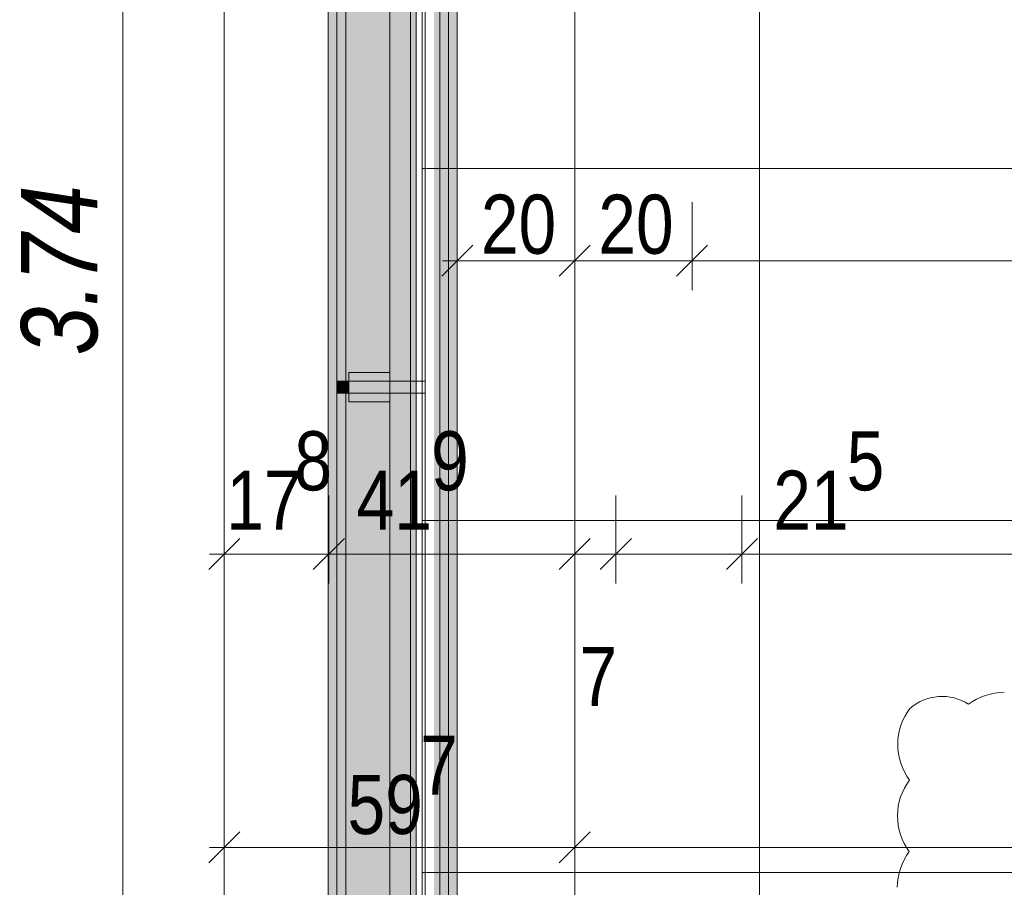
# Model space of a CAD drawing. Extents: x -420 to 300, y 62 to 1112.
# Tile 214 of 256: x -321 to -288, y 716 to 746. Entities that reach past the tile are written whole.
import ezdxf
from ezdxf.lldxf.tags import DXFTag

# ---------------------------------------------------------------- set-up
doc = ezdxf.new("R2010")
doc.units = 0
doc.layers.get('0').update_dxf_attribs({"lineweight": 13})
for name, color, linetype, lineweight, true_color in [('00_E_ST_Handlaufleuchte_Bem', 7, 'Continuous', 5, 0x7d7d00), ('00_E_ST_Handlaufleuchte–Handlauf-Position', 7, 'Continuous', 5, 0x0000b2), ('30 -33 Aussenwände- 7 Fassade_ Elemente', 7, 'Continuous', 9, 0x00aacc), ('30 -34 Innenwände- 6 Elemente', 7, 'Continuous', 9, 0xff6633), ('30 -36 Dächer- 3 Dachbeläge', 7, 'Continuous', 15, 0x9999ff), ('30 -36 Dächer- 4 Dachbekleidungen', 7, 'Continuous', 9, 0xccccff), ('60- 61 allgemeine Ausstattung- 4 Terrassen', 9, 'Continuous', 9, 0x808080), ('70 -76 Bemaßung- 2 Allgemein', 9, 'Continuous', 5, 0x808080), ('70 -77 Revision- 2 Wolken', 7, 'Continuous', 18, 0x944cff)]:
    doc.layers.add(name, color=color, linetype=linetype, lineweight=lineweight, true_color=true_color)
doc.layers.add('70 -71 Achsen- 1 Gebäudeachsen', color=7, linetype='STRICHPUNKT2-A06CPUWML0', lineweight=18)
doc.styles.get("Standard").update_dxf_attribs({"font": 'ARIALN.TTF'})
tags = doc.linetypes.add('STRICHPUNKT2-A06CPUWML0', pattern=[12.7, 6.35, -3.175, 0, -3.175]).pattern_tags.tags
tags[10:11] = [DXFTag(74, 4), DXFTag(75, 0), DXFTag(340, '0'), DXFTag(46, 0.0), DXFTag(50, 0.0), DXFTag(44, 0.0), DXFTag(45, 0.0)]
tags[8:9] = [DXFTag(74, 4), DXFTag(75, 0), DXFTag(340, '0'), DXFTag(46, 0.0), DXFTag(50, 0.0), DXFTag(44, 0.0), DXFTag(45, 0.0)]
tags[6:7] = [DXFTag(74, 4), DXFTag(75, 0), DXFTag(340, '0'), DXFTag(46, 0.0), DXFTag(50, 0.0), DXFTag(44, 0.0), DXFTag(45, 0.0)]
tags[4:5] = [DXFTag(74, 4), DXFTag(75, 0), DXFTag(340, '0'), DXFTag(46, 0.0), DXFTag(50, 0.0), DXFTag(44, 0.0), DXFTag(45, 0.0)]

# ---------------------------------------------------------------- blocks, each defined once
blk = doc.blocks.new('Referenz-A06CPUWNL0', base_point=(-395.238, 76.953))
at = {"layer": '30 -33 Aussenwände- 7 Fassade_ Elemente', "color": 0, "linetype": 'Continuous', "ltscale": 0.13}
for p, q in [((-314.238, 610.853), (-314.238, 773.053)), ((-314.238, 610.853), (-314.238, 773.053)), ((-310.698, 773.053), (-310.698, 610.853)), ((-310.098, 773.053), (-310.098, 610.853)), ((-310.098, 376.653), (-310.098, 766.653))]:
    blk.add_line(p, q, dxfattribs=at)
at = {"layer": '30 -34 Innenwände- 6 Elemente', "color": 0, "linetype": 'Continuous', "ltscale": 0.13}
for p, q in [((-310.098, 766.653), (-310.098, 376.653)), ((-307.898, 378.853), (-307.898, 766.653)), ((-306.898, 766.653), (-306.898, 379.853)), ((-306.298, 380.453), (-306.298, 766.653))]:
    blk.add_line(p, q, dxfattribs=at)
at = {"layer": '30 -36 Dächer- 3 Dachbeläge', "color": 0, "linetype": 'Continuous', "ltscale": 0.15}
for p, q in [((-310.698, 766.053), (-310.698, 376.053)), ((-307.698, 379.053), (-307.698, 766.053))]:
    blk.add_line(p, q, dxfattribs=at)
at = {"layer": '30 -36 Dächer- 3 Dachbeläge', "color": 0, "lineweight": 9}
for p, q in [((-310.398, 733.403), (-309.998, 733.403)), ((-309.998, 733.403), (-309.998, 733.003)), ((-309.998, 733.003), (-310.398, 733.003))]:
    blk.add_line(p, q, dxfattribs=at)
at = {"layer": '30 -36 Dächer- 3 Dachbeläge', "color": 0, "lineweight": 0}
for points in [[(-310.698, 376.053), (-310.698, 766.053), (-307.698, 376.053)], [(-307.698, 379.053), (-310.698, 766.053), (-307.698, 766.053)], [(-307.698, 376.053), (-310.698, 766.053), (-307.698, 379.053)], [(-309.998, 733.003), (-309.998, 733.403), (-310.398, 733.003)], [(-310.398, 733.003), (-309.998, 733.403), (-310.398, 733.403)]]:
    blk.add_solid(points, dxfattribs=at)
at = {"layer": '30 -36 Dächer- 4 Dachbekleidungen', "color": 0, "linetype": 'Continuous', "ltscale": 0.13}
for p, q in [((-310.398, 766.053), (-310.398, 376.353)), ((-308.598, 378.153), (-308.598, 766.053)), ((-307.398, 766.053), (-307.398, 379.353)), ((-306.598, 380.153), (-306.598, 766.053)), ((-308.598, 733.703), (-309.998, 733.703)), ((-309.998, 733.703), (-309.998, 733.403)), ((-308.598, 733.403), (-309.998, 733.403)), ((-309.998, 733.403), (-309.998, 733.003)), ((-308.598, 733.403), (-307.398, 733.403)), ((-307.398, 733.403), (-307.398, 733.003)), ((-309.998, 733.003), (-308.598, 733.003)), ((-309.998, 732.703), (-309.998, 733.003)), ((-307.398, 733.003), (-308.598, 733.003)), ((-308.598, 732.703), (-309.998, 732.703))]:
    blk.add_line(p, q, dxfattribs=at)
at = {"layer": '60- 61 allgemeine Ausstattung- 4 Terrassen', "color": 0}
for p, q in [((-307.498, 379.253), (-307.498, 766.053)), ((-295.998, 379.253), (-295.998, 766.053)), ((-307.498, 740.653), (3.502, 740.653)), ((-307.498, 728.653), (3.502, 728.653)), ((-307.498, 716.653), (3.502, 716.653))]:
    blk.add_line(p, q, dxfattribs=at)
at = {"layer": '70 -71 Achsen- 1 Gebäudeachsen', "color": 0, "linetype": 'STRICHPUNKT2-A06CPUWML0', "ltscale": 0.18}
blk.add_line((-302.298, 1084.393), (-302.298, 84.953), dxfattribs=at)
at = {"layer": '70 -76 Bemaßung- 2 Allgemein', "color": 0, "linetype": 'Continuous', "ltscale": 0.13}
for p, q in [((-306.298, 739.513), (-306.298, 736.513)), ((-302.298, 739.513), (-302.298, 736.513)), ((-302.298, 739.513), (-302.298, 736.513)), ((-298.298, 739.513), (-298.298, 736.513)), ((-298.298, 739.513), (-298.298, 736.513)), ((-306.828, 736.983), (-305.767, 738.044)), ((-301.767, 738.044), (-302.828, 736.983)), ((-302.828, 736.983), (-301.767, 738.044)), ((-297.767, 738.044), (-298.828, 736.983)), ((-298.828, 736.983), (-297.767, 738.044)), ((-306.798, 737.513), (-305.237, 737.513)), ((-303.358, 737.513), (-305.237, 737.513)), ((-301.798, 737.513), (-303.358, 737.513)), ((-302.798, 737.513), (-301.237, 737.513)), ((-299.358, 737.513), (-301.237, 737.513)), ((-297.798, 737.513), (-299.358, 737.513)), ((-298.798, 737.513), (-297.237, 737.513)), ((-155.358, 737.513), (-297.237, 737.513)), ((-314.238, 729.513), (-314.238, 726.513)), ((-310.678, 729.513), (-310.678, 726.513)), ((-310.678, 729.513), (-310.678, 726.513)), ((-300.898, 729.513), (-300.898, 726.513)), ((-300.898, 729.513), (-300.898, 726.513)), ((-296.598, 729.513), (-296.598, 726.513)), ((-296.598, 729.513), (-296.598, 726.513)), ((-302.298, 727.573), (-302.298, 728.513)), ((-314.768, 726.983), (-313.707, 728.044)), ((-310.147, 728.044), (-311.208, 726.983)), ((-311.208, 726.983), (-310.147, 728.044)), ((-301.767, 728.044), (-302.828, 726.983)), ((-301.767, 728.044), (-302.828, 726.983)), ((-301.428, 726.983), (-300.367, 728.044)), ((-300.367, 728.044), (-301.428, 726.983)), ((-297.128, 726.983), (-296.067, 728.044)), ((-297.128, 726.983), (-296.067, 728.044)), ((-314.738, 727.513), (-313.177, 727.513)), ((-311.738, 727.513), (-313.177, 727.513)), ((-310.178, 727.513), (-311.738, 727.513)), ((-311.178, 727.513), (-309.617, 727.513)), ((-303.358, 727.513), (-309.617, 727.513)), ((-303.358, 727.513), (-304.419, 727.513)), ((-301.798, 727.513), (-303.358, 727.513)), ((-301.798, 727.513), (-303.358, 727.513)), ((-301.958, 727.513), (-303.019, 727.513)), ((-300.898, 727.513), (-302.298, 727.513)), ((-302.298, 727.453), (-302.298, 726.513)), ((-300.398, 727.513), (-301.958, 727.513)), ((-301.398, 727.513), (-299.837, 727.513)), ((-296.598, 727.513), (-300.898, 727.513)), ((-299.837, 727.513), (-298.777, 727.513)), ((-297.098, 727.513), (-295.537, 727.513)), ((-297.098, 727.513), (-295.537, 727.513)), ((-295.537, 727.513), (-294.477, 727.513)), ((-250.791, 727.513), (-295.537, 727.513)), ((-314.238, 719.513), (-314.238, 716.513)), ((-302.298, 719.513), (-302.298, 716.513)), ((-302.298, 719.513), (-302.298, 716.513)), ((-314.768, 716.983), (-313.707, 718.044)), ((-301.767, 718.044), (-302.828, 716.983)), ((-302.828, 716.983), (-301.767, 718.044)), ((-314.738, 717.513), (-313.177, 717.513)), ((-303.358, 717.513), (-313.177, 717.513)), ((-301.798, 717.513), (-303.358, 717.513)), ((-302.798, 717.513), (-301.237, 717.513)), ((0.642, 717.513), (-301.237, 717.513))]:
    blk.add_line(p, q, dxfattribs=at)
at = {"layer": '70 -77 Revision- 2 Wolken', "color": 0, "linetype": 'Continuous', "ltscale": 0.18}
for centre, major_axis in [((-287.659, 720.769), (0, 2.032)), ((-289.78, 720.987), (-0.123, 1.667)), ((-289.78, 720.987), (0.902, 1.407)), ((-289.257, 721.022), (-1.621, 1.225)), ((-289.257, 721.022), (-2.032, 0.007)), ((-289.266, 718.584), (-1.621, 1.225)), ((-289.266, 718.584), (-2.032, 0.007)), ((-289.275, 716.145), (-1.621, 1.225))]:
    blk.add_ellipse(centre, major_axis=major_axis, ratio=1, start_param=0, end_param=0.643501, dxfattribs=at)
at = {"layer": '70 -76 Bemaßung- 2 Allgemein', "color": 0, "linetype": 'Continuous', "ltscale": 0.13, "char_height": 2.01377, "attachment_point": 1}
for s, insert in [('{\\fArial Narrow;20}', (-305.494, 739.764)), ('{\\fArial Narrow;20}', (-301.494, 739.764)), ('{\\fArial Narrow;8}', (-311.849, 731.698)), ('{\\fArial Narrow;9}', (-307.19, 731.698)), ('{\\fArial Narrow;5}', (-293.03, 731.698)), ('{\\fArial Narrow;17}', (-314.169, 730.356)), ('{\\fArial Narrow;41}', (-309.732, 730.356)), ('{\\fArial Narrow;21}', (-295.531, 730.356)), ('{\\fArial Narrow;7}', (-302.132, 724.35)), ('{\\fArial Narrow;7}', (-307.566, 721.325)), ('{\\fArial Narrow;59}', (-310.039, 719.983))]:
    blk.add_mtext(s, dxfattribs=dict(at, insert=insert))
blk = doc.blocks.new('Maß-A06CPUZJL0', base_point=(-321.164, 698.805))
at = {"color": 0, "linetype": 'ByBlock', "lineweight": -2, "ltscale": 0.13}
blk.add_line((-317.698, 699.653), (-317.698, 774.453), dxfattribs=at)
at = {"color": 0, "linetype": 'ByBlock', "lineweight": -2, "ltscale": 0.13, "insert": (-321.164, 734.29), "char_height": 2.6, "attachment_point": 1, "rotation": 90}
blk.add_mtext('{\\fArial Narrow|b0|i1;3.74}', dxfattribs=at)
blk = doc.blocks.new('Polygon-A06CPUZPL0', base_point=(-307.098, 260.853))
at = {"linetype": 'ByBlock', "lineweight": -2, "ltscale": 0.13}
blk.add_hatch(color=0, dxfattribs=at).paths.add_polyline_path([(-59.898, 260.853), (-232.898, 260.853), (-232.898, 261.653), (-60.698, 261.653), (-60.698, 379.653), (-307.098, 379.653), (-307.098, 763.751), (-306.298, 763.751), (-306.298, 380.453), (-59.898, 380.453)])

msp = doc.modelspace()

# ---------------------------------------------------------------- block references
at = {"color": 8, "lineweight": 13, "ltscale": 0.13, "true_color": 0x808080}
msp.add_blockref('Referenz-A06CPUWNL0', (-395.238, 76.953), dxfattribs=at)
at = {"layer": '00_E_ST_Handlaufleuchte_Bem', "ltscale": 0.13}
msp.add_blockref('Maß-A06CPUZJL0', (-321.164, 698.805), dxfattribs=at)
at = {"layer": '00_E_ST_Handlaufleuchte–Handlauf-Position', "ltscale": 0.13}
msp.add_blockref('Polygon-A06CPUZPL0', (-307.098, 260.853), dxfattribs=at)

doc.saveas('drawing.dxf')
